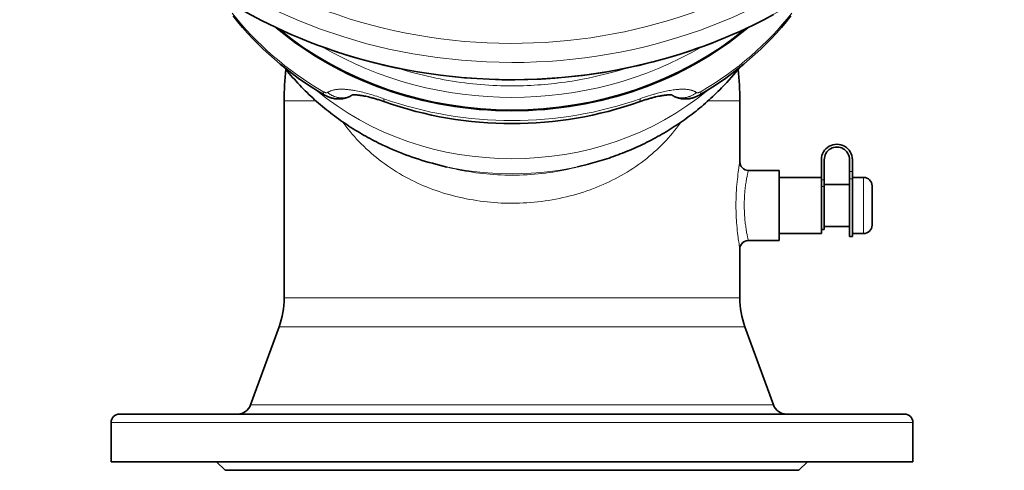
# Model space of a CAD drawing. Header units: inches. Extents: x 2941 to 3337, y 359 to 776.
# Tile 9 of 28: x 3092 to 3162, y 492 to 524. Entities that reach past the tile are written whole.
import ezdxf

# ---------------------------------------------------------------- set-up
doc = ezdxf.new("R2010")
doc.units = ezdxf.units.IN
doc.header["$MEASUREMENT"] = 0

msp = doc.modelspace()

# ---------------------------------------------------------------- linework, layer by layer
at = {"color": 7, "lineweight": 13, "ltscale": 0.00423}
msp.add_line((3118.849, 520.89), (3118.881, 520.879), dxfattribs=at)
at = {"color": 7, "lineweight": 13, "ltscale": 0.281833}
msp.add_line((3110.776, 518.564), (3113.031, 518.564), dxfattribs=at)
at = {"color": 7, "lineweight": 35}
for p, q in [((3110.776, 504.54), (3110.776, 518.564)), ((3143.176, 514.218), (3143.176, 518.564)), ((3110.414, 502.488), (3108.395, 496.94)), ((3143.538, 502.488), (3145.557, 496.94)), ((3132.962, 496.282), (3136.984, 496.282)), ((3098.476, 492.882), (3126.976, 492.882)), ((3126.976, 492.882), (3155.476, 492.882)), ((3126.976, 492.282), (3106.576, 492.282)), ((3147.376, 492.282), (3126.976, 492.282))]:
    msp.add_line(p, q, dxfattribs=at)
at = {"color": 7, "lineweight": 13, "ltscale": 0.281828}
msp.add_line((3140.922, 518.564), (3143.176, 518.564), dxfattribs=at)
at = {"color": 7, "lineweight": 13, "ltscale": 0.015364}
msp.add_line((3115.028, 516.951), (3114.956, 517.051), dxfattribs=at)
at = {"color": 7, "lineweight": 13, "ltscale": 0.008205}
msp.add_line((3138.995, 517.049), (3138.957, 516.996), dxfattribs=at)
at = {"color": 7, "lineweight": 35, "ltscale": 0.100383}
msp.add_line((3122.337, 513.855), (3121.56, 514.056), dxfattribs=at)
at = {"color": 7, "lineweight": 35, "ltscale": 0.100621}
msp.add_line((3131.626, 513.858), (3132.405, 514.059), dxfattribs=at)
at = {"color": 7, "lineweight": 35, "ltscale": 0.179137}
for p, q in [((3148.976, 514.376), (3148.976, 512.943)), ((3149.176, 512.943), (3149.176, 514.376))]:
    msp.add_line(p, q, dxfattribs=at)
at = {"color": 7, "lineweight": 35, "ltscale": 0.104131}
for p, q in [((3150.976, 514.376), (3150.976, 513.543)), ((3151.176, 513.543), (3151.176, 514.376))]:
    msp.add_line(p, q, dxfattribs=at)
at = {"color": 7, "lineweight": 13, "ltscale": 0.006317}
msp.add_line((3143.776, 513.618), (3143.765, 513.568), dxfattribs=at)
at = {"color": 7, "lineweight": 35, "ltscale": 0.275}
for p, q in [((3143.776, 513.618), (3145.976, 513.618)), ((3150.976, 511.118), (3150.976, 508.918)), ((3151.176, 511.118), (3151.176, 508.918)), ((3143.776, 508.618), (3145.976, 508.618))]:
    msp.add_line(p, q, dxfattribs=at)
at = {"color": 7, "lineweight": 35, "ltscale": 0.3125}
for p, q in [((3145.976, 511.118), (3145.976, 513.618)), ((3145.976, 508.618), (3145.976, 511.118))]:
    msp.add_line(p, q, dxfattribs=at)
at = {"color": 7, "lineweight": 35, "ltscale": 0.375}
for p, q in [((3145.976, 513.118), (3148.976, 513.118)), ((3145.976, 509.118), (3148.976, 509.118))]:
    msp.add_line(p, q, dxfattribs=at)
at = {"color": 7, "lineweight": 35, "ltscale": 0.25}
for p, q in [((3148.976, 513.118), (3148.976, 511.118)), ((3150.976, 511.118), (3150.976, 513.118)), ((3148.976, 511.118), (3148.976, 509.118)), ((3150.976, 509.118), (3150.976, 511.118))]:
    msp.add_line(p, q, dxfattribs=at)
at = {"color": 7, "lineweight": 13, "ltscale": 0.025}
for p, q in [((3150.976, 513.543), (3151.176, 513.543)), ((3148.976, 512.943), (3149.176, 512.943)), ((3149.176, 512.466), (3148.976, 512.466)), ((3151.176, 513.023), (3150.976, 513.023))]:
    msp.add_line(p, q, dxfattribs=at)
at = {"color": 7, "lineweight": 35, "ltscale": 0.064952}
for p, q in [((3150.976, 513.023), (3150.976, 513.543)), ((3151.176, 513.023), (3151.176, 513.543))]:
    msp.add_line(p, q, dxfattribs=at)
at = {"color": 7, "lineweight": 35, "ltscale": 0.1}
for p, q in [((3151.176, 513.118), (3151.976, 513.118)), ((3151.176, 509.118), (3151.976, 509.118))]:
    msp.add_line(p, q, dxfattribs=at)
at = {"color": 7, "lineweight": 13, "ltscale": 0.25}
msp.add_line((3151.976, 513.118), (3151.976, 511.118), dxfattribs=at)
at = {"color": 7, "lineweight": 35, "ltscale": 0.059505}
msp.add_line((3149.176, 512.943), (3149.176, 512.466), dxfattribs=at)
at = {"color": 7, "lineweight": 35, "ltscale": 0.225}
for p, q in [((3149.176, 512.618), (3150.976, 512.618)), ((3149.176, 509.618), (3150.976, 509.618))]:
    msp.add_line(p, q, dxfattribs=at)
at = {"color": 7, "lineweight": 35, "ltscale": 0.168598}
msp.add_line((3149.176, 511.118), (3149.176, 512.466), dxfattribs=at)
at = {"color": 7, "lineweight": 35, "ltscale": 0.238157}
for p, q in [((3150.976, 513.023), (3150.976, 511.118)), ((3151.176, 513.023), (3151.176, 511.118))]:
    msp.add_line(p, q, dxfattribs=at)
at = {"color": 7, "lineweight": 35, "ltscale": 0.001817}
msp.add_line((3152.576, 512.518), (3152.576, 512.503), dxfattribs=at)
at = {"color": 7, "lineweight": 35, "ltscale": 0.009008}
msp.add_line((3152.576, 512.503), (3152.576, 512.431), dxfattribs=at)
at = {"color": 7, "lineweight": 35, "ltscale": 0.017895}
msp.add_line((3152.576, 512.431), (3152.576, 512.288), dxfattribs=at)
at = {"color": 7, "lineweight": 35, "ltscale": 0.027179}
msp.add_line((3152.576, 512.288), (3152.576, 512.071), dxfattribs=at)
at = {"color": 7, "lineweight": 35, "ltscale": 0.075601}
msp.add_line((3152.576, 512.071), (3152.576, 511.466), dxfattribs=at)
at = {"color": 7, "lineweight": 35, "ltscale": 0.2125}
msp.add_line((3149.176, 509.418), (3149.176, 511.118), dxfattribs=at)
at = {"color": 7, "lineweight": 13, "ltscale": 0.219395}
msp.add_line((3151.976, 511.118), (3151.976, 509.363), dxfattribs=at)
at = {"color": 7, "lineweight": 35, "ltscale": 0.041757}
msp.add_line((3152.576, 511.466), (3152.576, 511.132), dxfattribs=at)
at = {"color": 7, "lineweight": 35, "ltscale": 0.039529}
msp.add_line((3152.576, 511.132), (3152.576, 510.816), dxfattribs=at)
at = {"color": 7, "lineweight": 35, "ltscale": 0.034751}
msp.add_line((3152.576, 510.816), (3152.576, 510.538), dxfattribs=at)
at = {"color": 7, "lineweight": 35, "ltscale": 0.028761}
msp.add_line((3152.576, 510.538), (3152.576, 510.307), dxfattribs=at)
at = {"color": 7, "lineweight": 35, "ltscale": 0.022659}
msp.add_line((3152.576, 510.307), (3152.576, 510.126), dxfattribs=at)
at = {"color": 7, "lineweight": 35, "ltscale": 0.029638}
msp.add_line((3152.576, 510.126), (3152.576, 509.889), dxfattribs=at)
at = {"color": 7, "lineweight": 35, "ltscale": 0.012703}
msp.add_line((3152.576, 509.889), (3152.576, 509.787), dxfattribs=at)
at = {"color": 7, "lineweight": 35, "ltscale": 0.007397}
msp.add_line((3152.576, 509.787), (3152.576, 509.728), dxfattribs=at)
at = {"color": 7, "lineweight": 35, "ltscale": 0.001323}
msp.add_line((3152.576, 509.728), (3152.576, 509.718), dxfattribs=at)
at = {"color": 7, "lineweight": 35, "ltscale": 0.025}
for p, q in [((3148.976, 509.418), (3149.176, 509.418)), ((3151.176, 508.918), (3150.976, 508.918))]:
    msp.add_line(p, q, dxfattribs=at)
at = {"color": 7, "lineweight": 13, "ltscale": 0.030605}
msp.add_line((3151.976, 509.363), (3151.976, 509.118), dxfattribs=at)
at = {"color": 7, "lineweight": 13, "ltscale": 0.006315}
msp.add_line((3143.765, 508.667), (3143.776, 508.618), dxfattribs=at)
at = {"color": 7, "lineweight": 35, "ltscale": 0.434656}
msp.add_line((3143.176, 504.54), (3143.176, 508.018), dxfattribs=at)
at = {"color": 7, "lineweight": 13, "ltscale": 0.247896}
msp.add_line((3112.759, 504.54), (3110.776, 504.54), dxfattribs=at)
at = {"color": 7, "lineweight": 13}
for p, q in [((3126.976, 504.54), (3112.759, 504.54)), ((3134.743, 504.54), (3126.976, 504.54)), ((3143.176, 504.54), (3134.743, 504.54)), ((3134.917, 502.488), (3112.442, 502.488)), ((3143.538, 502.488), (3134.917, 502.488)), ((3108.395, 496.94), (3135.885, 496.94)), ((3135.885, 496.94), (3145.557, 496.94)), ((3098.476, 495.682), (3126.976, 495.682)), ((3126.976, 495.682), (3140.64, 495.682)), ((3140.64, 495.682), (3155.476, 495.682))]:
    msp.add_line(p, q, dxfattribs=at)
at = {"color": 7, "lineweight": 13, "ltscale": 0.253432}
msp.add_line((3112.442, 502.488), (3110.414, 502.488), dxfattribs=at)
at = {"color": 7, "lineweight": 35, "ltscale": 0.35}
for p, q in [((3098.476, 492.882), (3098.476, 495.682)), ((3155.476, 492.882), (3155.476, 495.682))]:
    msp.add_line(p, q, dxfattribs=at)
at = {"color": 7, "lineweight": 35, "ltscale": 0.000194}
msp.add_line((3099.076, 496.282), (3099.078, 496.282), dxfattribs=at)
at = {"color": 7, "lineweight": 35, "ltscale": 0.028939}
msp.add_line((3099.078, 496.282), (3099.309, 496.282), dxfattribs=at)
at = {"color": 7, "lineweight": 35, "ltscale": 0.08042}
msp.add_line((3099.309, 496.282), (3099.953, 496.282), dxfattribs=at)
at = {"color": 7, "lineweight": 35, "ltscale": 0.133028}
msp.add_line((3099.953, 496.282), (3101.017, 496.282), dxfattribs=at)
at = {"color": 7, "lineweight": 35, "ltscale": 0.184368}
msp.add_line((3101.017, 496.282), (3102.492, 496.282), dxfattribs=at)
at = {"color": 7, "lineweight": 35, "ltscale": 0.232002}
msp.add_line((3102.492, 496.282), (3104.348, 496.282), dxfattribs=at)
at = {"color": 7, "lineweight": 35, "ltscale": 0.273735}
msp.add_line((3104.348, 496.282), (3106.538, 496.282), dxfattribs=at)
at = {"color": 7, "lineweight": 35, "ltscale": 0.307851}
msp.add_line((3106.538, 496.282), (3109, 496.282), dxfattribs=at)
at = {"color": 7, "lineweight": 35, "ltscale": 0.333298}
msp.add_line((3109, 496.282), (3111.667, 496.282), dxfattribs=at)
at = {"color": 7, "lineweight": 35, "ltscale": 0.349722}
msp.add_line((3111.667, 496.282), (3114.465, 496.282), dxfattribs=at)
at = {"color": 7, "lineweight": 35, "ltscale": 0.357443}
msp.add_line((3114.465, 496.282), (3117.324, 496.282), dxfattribs=at)
at = {"color": 7, "lineweight": 35, "ltscale": 0.357298}
msp.add_line((3117.324, 496.282), (3120.183, 496.282), dxfattribs=at)
at = {"color": 7, "lineweight": 35, "ltscale": 0.35047}
msp.add_line((3120.183, 496.282), (3122.986, 496.282), dxfattribs=at)
at = {"color": 7, "lineweight": 35, "ltscale": 0.338316}
msp.add_line((3122.986, 496.282), (3125.693, 496.282), dxfattribs=at)
at = {"color": 7, "lineweight": 35, "ltscale": 0.322198}
msp.add_line((3125.693, 496.282), (3128.27, 496.282), dxfattribs=at)
at = {"color": 7, "lineweight": 35, "ltscale": 0.303392}
msp.add_line((3128.27, 496.282), (3130.698, 496.282), dxfattribs=at)
at = {"color": 7, "lineweight": 35, "ltscale": 0.282997}
msp.add_line((3130.698, 496.282), (3132.962, 496.282), dxfattribs=at)
at = {"color": 7, "lineweight": 35, "ltscale": 0.421071}
msp.add_line((3136.984, 496.282), (3140.352, 496.282), dxfattribs=at)
at = {"color": 7, "lineweight": 35, "ltscale": 0.268246}
msp.add_line((3140.352, 496.282), (3142.498, 496.282), dxfattribs=at)
at = {"color": 7, "lineweight": 35, "ltscale": 0.260753}
msp.add_line((3142.498, 496.282), (3144.584, 496.282), dxfattribs=at)
at = {"color": 7, "lineweight": 35, "ltscale": 0.248602}
msp.add_line((3144.584, 496.282), (3146.573, 496.282), dxfattribs=at)
at = {"color": 7, "lineweight": 35, "ltscale": 0.231586}
msp.add_line((3146.573, 496.282), (3148.426, 496.282), dxfattribs=at)
at = {"color": 7, "lineweight": 35, "ltscale": 0.209727}
msp.add_line((3148.426, 496.282), (3150.104, 496.282), dxfattribs=at)
at = {"color": 7, "lineweight": 35, "ltscale": 0.183316}
msp.add_line((3150.104, 496.282), (3151.57, 496.282), dxfattribs=at)
at = {"color": 7, "lineweight": 35, "ltscale": 0.152904}
msp.add_line((3151.57, 496.282), (3152.793, 496.282), dxfattribs=at)
at = {"color": 7, "lineweight": 35, "ltscale": 0.119298}
msp.add_line((3152.793, 496.282), (3153.748, 496.282), dxfattribs=at)
at = {"color": 7, "lineweight": 35, "ltscale": 0.083508}
msp.add_line((3153.748, 496.282), (3154.416, 496.282), dxfattribs=at)
at = {"color": 7, "lineweight": 35, "ltscale": 0.046677}
msp.add_line((3154.416, 496.282), (3154.789, 496.282), dxfattribs=at)
at = {"color": 7, "lineweight": 35, "ltscale": 0.009525}
msp.add_line((3154.789, 496.282), (3154.865, 496.282), dxfattribs=at)
at = {"color": 7, "lineweight": 35, "ltscale": 0.001384}
msp.add_line((3154.865, 496.282), (3154.877, 496.282), dxfattribs=at)
at = {"color": 7, "lineweight": 35, "ltscale": 0.106066}
for p, q in [((3106.576, 492.282), (3105.976, 492.882)), ((3147.376, 492.282), (3147.976, 492.882))]:
    msp.add_line(p, q, dxfattribs=at)
at = {"color": 7, "lineweight": 35}
for points in [[(3110.207, 523.769), (3110.763, 523.512), (3111.334, 523.259), (3111.921, 523.01), (3112.524, 522.767), (3113.143, 522.53), (3113.779, 522.3), (3114.431, 522.076), (3115.1, 521.86), (3115.786, 521.653), (3116.489, 521.454), (3117.209, 521.266), (3117.946, 521.087), (3118.701, 520.92), (3119.473, 520.766), (3120.263, 520.624), (3121.07, 520.496), (3121.893, 520.382), (3122.734, 520.284), (3123.591, 520.203), (3124.465, 520.139), (3125.354, 520.093), (3126.259, 520.067), (3127.179, 520.061), (3128.113, 520.076), (3129.061, 520.114), (3130.021, 520.175), (3130.994, 520.261), (3131.486, 520.313), (3131.978, 520.372), (3132.475, 520.437), (3132.972, 520.509), (3133.474, 520.588), (3133.975, 520.673), (3134.48, 520.766), (3134.985, 520.865), (3135.494, 520.972), (3136.002, 521.086), (3136.514, 521.208), (3137.024, 521.337), (3137.537, 521.474), (3138.049, 521.619), (3138.564, 521.771), (3139.076, 521.931), (3139.591, 522.099), (3140.104, 522.275), (3140.618, 522.46), (3141.13, 522.651), (3141.643, 522.852), (3142.153, 523.06), (3142.663, 523.278), (3143.17, 523.503), (3143.677, 523.736), (3144.18, 523.978), (3144.88, 524.33), (3145.572, 524.696)], [(3117.802, 515.413), (3117.648, 515.486), (3117.495, 515.561), (3117.341, 515.638), (3117.188, 515.715), (3117.035, 515.795), (3116.883, 515.876), (3116.73, 515.958), (3116.579, 516.042), (3116.427, 516.128), (3116.276, 516.215), (3116.125, 516.303), (3115.974, 516.393), (3115.824, 516.485), (3115.675, 516.578), (3115.525, 516.673), (3115.377, 516.769), (3115.228, 516.867), (3115.08, 516.966), (3114.933, 517.067), (3114.786, 517.17), (3114.64, 517.274), (3114.494, 517.38), (3114.349, 517.487), (3114.205, 517.595), (3114.062, 517.706), (3113.919, 517.818), (3113.777, 517.931), (3113.636, 518.046), (3113.496, 518.162), (3113.357, 518.28), (3113.218, 518.4), (3113.08, 518.52), (3112.943, 518.643), (3112.807, 518.768), (3112.672, 518.894), (3112.538, 519.021), (3112.404, 519.15), (3112.272, 519.28), (3112.141, 519.412), (3112.012, 519.545), (3111.883, 519.68), (3111.755, 519.816), (3111.629, 519.953), (3111.504, 520.092), (3111.38, 520.233), (3111.257, 520.375), (3111.139, 520.515), (3111.022, 520.656), (3110.915, 520.787), (3110.809, 520.919)], [(3143.141, 520.916), (3143.004, 520.745), (3142.864, 520.575), (3142.722, 520.407), (3142.579, 520.24), (3142.414, 520.053), (3142.246, 519.868), (3142.061, 519.67), (3141.873, 519.475), (3141.747, 519.347), (3141.62, 519.22), (3141.496, 519.098), (3141.371, 518.978), (3141.244, 518.859), (3141.117, 518.741), (3140.989, 518.624), (3140.859, 518.509), (3140.729, 518.394), (3140.597, 518.281), (3140.464, 518.169), (3140.331, 518.057), (3140.196, 517.948), (3140.06, 517.839), (3139.923, 517.731), (3139.786, 517.625), (3139.648, 517.52), (3139.51, 517.417), (3139.37, 517.315), (3139.23, 517.215), (3139.089, 517.115), (3138.947, 517.017), (3138.804, 516.92), (3138.66, 516.824), (3138.515, 516.729), (3138.37, 516.636), (3138.223, 516.543), (3138.076, 516.453), (3137.928, 516.363), (3137.779, 516.274), (3137.629, 516.187), (3137.479, 516.101), (3137.329, 516.017), (3137.178, 515.934), (3137.026, 515.853), (3136.874, 515.772), (3136.721, 515.693), (3136.567, 515.615), (3136.413, 515.539), (3136.258, 515.464), (3136.102, 515.39), (3135.946, 515.317), (3135.789, 515.246), (3135.631, 515.176), (3135.473, 515.107), (3135.314, 515.039), (3135.155, 514.973), (3134.995, 514.908), (3134.836, 514.845), (3134.677, 514.784), (3134.518, 514.723), (3134.358, 514.665), (3134.197, 514.607), (3134.036, 514.55), (3133.874, 514.495), (3133.713, 514.442), (3133.55, 514.389), (3133.387, 514.338), (3133.224, 514.288), (3133.06, 514.239), (3132.896, 514.192), (3132.731, 514.146), (3132.567, 514.102), (3132.401, 514.058)], [(3113.626, 518.989), (3113.655, 518.973), (3113.684, 518.956), (3113.714, 518.94), (3113.745, 518.924), (3113.776, 518.909), (3113.807, 518.893), (3113.839, 518.879), (3113.871, 518.864), (3113.906, 518.849), (3113.941, 518.835), (3113.977, 518.821), (3114.014, 518.808), (3114.051, 518.795), (3114.088, 518.783), (3114.127, 518.771), (3114.166, 518.76), (3114.207, 518.75), (3114.247, 518.74), (3114.288, 518.731), (3114.33, 518.723), (3114.372, 518.716), (3114.415, 518.71), (3114.459, 518.704), (3114.504, 518.7), (3114.543, 518.697), (3114.574, 518.695), (3114.608, 518.694), (3114.651, 518.693), (3114.692, 518.693), (3114.734, 518.694), (3114.776, 518.696), (3114.818, 518.699), (3114.86, 518.703), (3114.903, 518.709), (3114.94, 518.714), (3114.974, 518.72), (3115.008, 518.726), (3115.041, 518.733), (3115.078, 518.742), (3115.12, 518.752), (3115.16, 518.764), (3115.201, 518.776), (3115.237, 518.788), (3115.271, 518.8), (3115.305, 518.813), (3115.339, 518.827), (3115.372, 518.842), (3115.405, 518.857), (3115.438, 518.873), (3115.471, 518.889), (3115.502, 518.906), (3115.533, 518.923), (3115.563, 518.942), (3115.593, 518.96), (3115.623, 518.98)], [(3117.94, 518.488), (3117.803, 518.536), (3117.666, 518.582), (3117.532, 518.625), (3117.465, 518.647), (3117.398, 518.667), (3117.333, 518.687), (3117.267, 518.707), (3117.203, 518.725), (3117.138, 518.744), (3117.075, 518.761), (3117.012, 518.778), (3116.95, 518.795), (3116.886, 518.811), (3116.777, 518.838), (3116.674, 518.862), (3116.574, 518.884), (3116.485, 518.902), (3116.423, 518.914), (3116.363, 518.925), (3116.304, 518.935), (3116.247, 518.944), (3116.192, 518.952), (3116.139, 518.959), (3116.088, 518.965), (3116.035, 518.971), (3115.996, 518.975), (3115.957, 518.978), (3115.923, 518.981), (3115.888, 518.983), (3115.857, 518.985), (3115.825, 518.986), (3115.775, 518.987), (3115.742, 518.986), (3115.712, 518.986), (3115.684, 518.985), (3115.66, 518.983), (3115.638, 518.981), (3115.62, 518.979), (3115.593, 518.975), (3115.577, 518.972)], [(3138.376, 518.972), (3138.363, 518.975), (3138.334, 518.979), (3138.317, 518.981), (3138.296, 518.983), (3138.272, 518.984), (3138.246, 518.986), (3138.216, 518.986), (3138.184, 518.987), (3138.14, 518.986), (3138.108, 518.985), (3138.076, 518.984), (3138.042, 518.982), (3138.008, 518.979), (3137.969, 518.976), (3137.93, 518.972), (3137.873, 518.966), (3137.822, 518.96), (3137.768, 518.953), (3137.713, 518.945), (3137.656, 518.936), (3137.598, 518.926), (3137.537, 518.915), (3137.476, 518.903), (3137.391, 518.886), (3137.289, 518.864), (3137.187, 518.84), (3137.131, 518.827), (3137.075, 518.813), (3137.008, 518.796), (3136.946, 518.78), (3136.883, 518.763), (3136.819, 518.745), (3136.754, 518.727), (3136.689, 518.708), (3136.624, 518.688), (3136.557, 518.668), (3136.491, 518.647), (3136.423, 518.626), (3136.356, 518.604), (3136.22, 518.559), (3136.151, 518.536), (3136.013, 518.488)], [(3138.33, 518.98), (3138.36, 518.96), (3138.39, 518.942), (3138.42, 518.923), (3138.451, 518.906), (3138.482, 518.889), (3138.515, 518.873), (3138.547, 518.857), (3138.58, 518.842), (3138.614, 518.827), (3138.648, 518.813), (3138.681, 518.8), (3138.716, 518.788), (3138.751, 518.776), (3138.792, 518.764), (3138.833, 518.752), (3138.874, 518.742), (3138.911, 518.733), (3138.945, 518.726), (3138.979, 518.72), (3139.013, 518.714), (3139.05, 518.709), (3139.093, 518.703), (3139.135, 518.699), (3139.177, 518.696), (3139.219, 518.694), (3139.26, 518.693), (3139.302, 518.693), (3139.344, 518.694), (3139.378, 518.695), (3139.41, 518.697), (3139.448, 518.7), (3139.494, 518.704), (3139.537, 518.71), (3139.58, 518.716), (3139.623, 518.723), (3139.664, 518.731), (3139.705, 518.74), (3139.746, 518.75), (3139.786, 518.76), (3139.826, 518.771), (3139.864, 518.783), (3139.902, 518.795), (3139.939, 518.808), (3139.976, 518.821), (3140.011, 518.835), (3140.046, 518.849), (3140.081, 518.864), (3140.114, 518.879), (3140.146, 518.893), (3140.177, 518.909), (3140.208, 518.924), (3140.238, 518.94), (3140.268, 518.956), (3140.298, 518.973), (3140.327, 518.989)]]:
    msp.add_lwpolyline(points, dxfattribs=at)
at = {"color": 7, "lineweight": 13}
for points in [[(3113.538, 519.222), (3113.554, 519.213), (3113.571, 519.204), (3113.593, 519.192), (3113.615, 519.182), (3113.638, 519.172), (3113.662, 519.163), (3113.686, 519.154), (3113.71, 519.147), (3113.733, 519.142)], [(3113.866, 519.154), (3113.894, 519.173), (3113.923, 519.191), (3113.953, 519.209), (3113.984, 519.225), (3114.017, 519.241), (3114.05, 519.256), (3114.084, 519.27), (3114.119, 519.284), (3114.156, 519.296), (3114.193, 519.308), (3114.231, 519.319), (3114.27, 519.329), (3114.319, 519.34), (3114.37, 519.35), (3114.422, 519.359), (3114.475, 519.367), (3114.53, 519.374), (3114.588, 519.379), (3114.647, 519.383), (3114.708, 519.387), (3114.769, 519.388), (3114.832, 519.389), (3114.887, 519.389), (3114.944, 519.388), (3115.002, 519.386), (3115.045, 519.383), (3115.089, 519.381), (3115.133, 519.378), (3115.178, 519.375), (3115.243, 519.369), (3115.308, 519.362), (3115.375, 519.355), (3115.424, 519.349), (3115.473, 519.342), (3115.525, 519.335), (3115.577, 519.327), (3115.63, 519.319), (3115.683, 519.311), (3115.739, 519.301), (3115.795, 519.291), (3115.906, 519.27), (3116.019, 519.247), (3116.134, 519.223), (3116.251, 519.196), (3116.369, 519.168), (3116.488, 519.139), (3116.609, 519.107), (3116.731, 519.074), (3116.854, 519.039), (3116.977, 519.004), (3117.102, 518.966), (3117.229, 518.927), (3117.356, 518.887), (3117.482, 518.846), (3117.611, 518.803), (3117.739, 518.759), (3117.868, 518.713)], [(3113.866, 519.154), (3113.907, 519.121), (3113.949, 519.089), (3113.991, 519.059), (3114.013, 519.044), (3114.035, 519.03), (3114.057, 519.016), (3114.08, 519.003), (3114.11, 518.985), (3114.14, 518.968), (3114.171, 518.952), (3114.212, 518.931), (3114.254, 518.912), (3114.297, 518.893), (3114.34, 518.876), (3114.383, 518.861), (3114.427, 518.846), (3114.471, 518.833), (3114.515, 518.821), (3114.56, 518.81), (3114.606, 518.8), (3114.652, 518.792), (3114.699, 518.785), (3114.746, 518.78), (3114.793, 518.776), (3114.839, 518.774), (3114.886, 518.773), (3114.933, 518.774), (3114.979, 518.776), (3115.026, 518.78), (3115.072, 518.785), (3115.118, 518.791), (3115.164, 518.8), (3115.209, 518.809), (3115.254, 518.821), (3115.298, 518.833), (3115.34, 518.847), (3115.382, 518.862), (3115.423, 518.878), (3115.464, 518.896), (3115.503, 518.915), (3115.543, 518.935), (3115.581, 518.956), (3115.619, 518.979)], [(3136.085, 518.713), (3136.236, 518.766), (3136.387, 518.818), (3136.538, 518.868), (3136.687, 518.916), (3136.836, 518.962), (3136.984, 519.006), (3137.056, 519.027), (3137.129, 519.048), (3137.227, 519.075), (3137.323, 519.102), (3137.419, 519.127), (3137.525, 519.154), (3137.63, 519.179), (3137.734, 519.204), (3137.838, 519.227), (3137.94, 519.249), (3138.04, 519.269), (3138.14, 519.288), (3138.238, 519.305), (3138.334, 519.321), (3138.429, 519.335), (3138.523, 519.348), (3138.615, 519.359), (3138.705, 519.368), (3138.793, 519.376), (3138.836, 519.379), (3138.88, 519.382), (3138.922, 519.384), (3138.965, 519.386), (3139.03, 519.388), (3139.095, 519.389), (3139.159, 519.389), (3139.222, 519.387), (3139.284, 519.385), (3139.343, 519.381), (3139.401, 519.376), (3139.458, 519.369), (3139.514, 519.362), (3139.569, 519.353), (3139.609, 519.345), (3139.649, 519.337), (3139.688, 519.328), (3139.726, 519.318), (3139.763, 519.307), (3139.8, 519.295)], [(3138.334, 518.979), (3138.373, 518.956), (3138.413, 518.934), (3138.453, 518.913), (3138.494, 518.894), (3138.535, 518.876), (3138.578, 518.859), (3138.621, 518.844), (3138.664, 518.83), (3138.708, 518.818), (3138.752, 518.807), (3138.797, 518.798), (3138.842, 518.79), (3138.887, 518.784), (3138.933, 518.779), (3138.978, 518.776), (3139.024, 518.774), (3139.069, 518.773), (3139.114, 518.774), (3139.158, 518.776), (3139.203, 518.78), (3139.247, 518.785), (3139.292, 518.791), (3139.336, 518.798), (3139.38, 518.807), (3139.424, 518.817), (3139.464, 518.828), (3139.503, 518.839), (3139.542, 518.851), (3139.58, 518.864), (3139.619, 518.879), (3139.643, 518.888), (3139.666, 518.898), (3139.713, 518.919), (3139.759, 518.941), (3139.803, 518.963), (3139.845, 518.987), (3139.888, 519.012), (3139.929, 519.038), (3139.97, 519.065), (3140.01, 519.093), (3140.049, 519.123), (3140.087, 519.154)], [(3139.8, 519.295), (3139.84, 519.281), (3139.879, 519.266), (3139.916, 519.25), (3139.953, 519.233), (3139.988, 519.215), (3140.023, 519.195), (3140.055, 519.175), (3140.071, 519.165), (3140.087, 519.154)], [(3140.087, 519.154), (3140.094, 519.149), (3140.101, 519.145), (3140.11, 519.142), (3140.116, 519.14), (3140.123, 519.139), (3140.138, 519.136), (3140.153, 519.135), (3140.167, 519.135), (3140.182, 519.136), (3140.196, 519.138), (3140.208, 519.139), (3140.22, 519.142), (3140.241, 519.147), (3140.264, 519.153), (3140.286, 519.161), (3140.31, 519.17), (3140.325, 519.176), (3140.341, 519.183), (3140.372, 519.199), (3140.393, 519.21), (3140.415, 519.222)], [(3143.176, 514.218), (3143.159, 514.119), (3143.131, 513.953), (3143.114, 513.844), (3143.099, 513.749), (3143.084, 513.646), (3143.063, 513.497), (3143.041, 513.337), (3143.02, 513.166), (3143, 512.987), (3142.981, 512.8), (3142.963, 512.607), (3142.947, 512.41), (3142.933, 512.208), (3142.921, 512.003), (3142.916, 511.9), (3142.912, 511.795), (3142.907, 511.655), (3142.903, 511.515), (3142.9, 511.373), (3142.898, 511.214), (3142.898, 511.054), (3142.9, 510.895), (3142.902, 510.736), (3142.906, 510.595), (3142.911, 510.455), (3142.917, 510.316), (3142.922, 510.213), (3142.928, 510.11), (3142.941, 509.909), (3142.956, 509.711), (3142.973, 509.519), (3142.991, 509.332), (3143.011, 509.153), (3143.031, 508.981), (3143.046, 508.865), (3143.061, 508.754), (3143.077, 508.636), (3143.093, 508.526), (3143.116, 508.38), (3143.129, 508.294), (3143.176, 508.018)]]:
    msp.add_lwpolyline(points, dxfattribs=at)
at = {"color": 7, "lineweight": 35}
for centre, radius, start, end in [((3130.776, 518.564), 20, 173.57392, 180.00001), ((3123.176, 518.564), 20, 0, 6.42606), ((3126.809, 534.486), 21.093, 244.72151, 255.5871), ((3150.076, 514.376), 1.1, 0, 180.00001), ((3150.076, 514.376), 0.9, 0, 180.00001), ((3143.776, 514.218), 0.6, 180.00045, 269.99935), ((3151.976, 512.518), 0.6, 0.01368, 90), ((3151.976, 509.718), 0.6, 270, 0.00002), ((3143.776, 508.018), 0.6, 143.98595, 180.00456), ((3143.776, 508.018), 0.6, 90.00239, 143.98908), ((3104.776, 504.54), 6, 340, 0), ((3149.176, 504.54), 6, 180.00001, 200.00001), ((3107.456, 497.282), 1, 270.30288, 340), ((3146.497, 497.282), 1, 200.00006, 269.99503), ((3099.076, 495.682), 0.6, 90.01368, 180.00001), ((3154.876, 495.682), 0.6, 359.99998, 89.98271)]:
    msp.add_arc(centre, radius, start, end, dxfattribs=at)
at = {"color": 7, "lineweight": 13}
for centre, radius, start, end in [((3126.827, 545.781), 26.138, 252.30307, 257.74499), ((3127.106, 545.852), 26.212, 280.7514, 287.78), ((3126.934, 546.268), 26.637, 257.74106, 262.87407), ((3126.972, 546.554), 26.925, 262.87084, 267.71901), ((3126.976, 546.644), 27.016, 267.71648, 272.30252), ((3126.989, 546.463), 26.835, 272.29113, 280.75422), ((3125.406, 524.513), 12.841, 216.0807, 224.58069), ((3128.541, 524.518), 12.848, 315.91785, 324.16207), ((3125.54, 524.652), 13.034, 224.60277, 233.15337), ((3128.435, 524.627), 13, 307.59431, 315.89723), ((3125.957, 525.212), 13.732, 233.16268, 241.5696), ((3126.737, 530.946), 17.648, 255.56236, 257.49507), ((3127.227, 530.9), 17.601, 282.9258, 284.47363), ((3128.041, 525.143), 13.649, 299.40701, 307.58431), ((3126.402, 526.028), 14.661, 241.55757, 248.88507), ((3126.892, 531.69), 18.408, 257.52682, 263.83059), ((3126.973, 532.39), 19.113, 263.81344, 270.009), ((3126.98, 532.383), 19.106, 269.99013, 276.39012), ((3127.069, 531.639), 18.356, 276.37134, 282.88913), ((3127.597, 525.929), 14.552, 291.82118, 299.41038), ((3154.389, 511.139), 10.897, 169.15872, 170.82927), ((3154.971, 511.042), 11.487, 168.03537, 169.22747), ((3154.724, 511.104), 11.233, 167.32494, 168.08354), ((3127.242, 526.809), 15.501, 284.42286, 291.8288), ((3154.668, 511.081), 11.182, 172.72527, 174.94213), ((3155.293, 510.991), 11.814, 170.81731, 172.67348), ((3126.732, 526.877), 15.573, 248.87829, 256.03848), ((3154.451, 511.109), 10.963, 174.98732, 179.95549), ((3154.26, 511.119), 10.772, 180.00606, 182.57995), ((3154.444, 511.13), 10.956, 182.59339, 185.03378), ((3154.665, 511.153), 11.178, 185.05226, 187.27005), ((3155.26, 511.239), 11.779, 187.32125, 189.1828), ((3154.432, 511.104), 10.941, 189.17299, 190.83679), ((3154.854, 511.17), 11.367, 190.76414, 191.96892), ((3154.726, 511.133), 11.234, 191.92164, 192.6802)]:
    msp.add_arc(centre, radius, start, end, dxfattribs=at)
for centre, major_axis, ratio, start_param, end_param in [((3126.976, 551.598), (35, 0), 0.866025, 3.141593, 4.712389), ((3126.976, 551.598), (-35, 0), 0.866025, 1.570796, 3.141593), ((3126.976, 550.398), (35, 0), 0.866025, 3.14162, 4.712389), ((3126.976, 550.398), (35, 0), 0.866025, 4.712389, 6.28215), ((3126.976, 552.098), (34, 0), 0.866026, 4.212395, 5.783189), ((3126.976, 536.443), (24, 0), 0.866025, 3.735901, 4.118081), ((3126.976, 536.443), (24, 0), 0.866025, 5.306697, 5.688877), ((3126.976, 539.593), (-24, 0), 0.866025, 0.973489, 2.168084), ((3126.976, 531.764), (20, 0), 0.866025, 3.940673, 5.484064), ((3114.436, 520.373), (-0.81, -1.383), 0.27972, 5.837515, 6.283026), ((3113.56, 519.402), (0.322, -0.233), 0.409057, 5.542268, 6.144839), ((3126.976, 537.943), (24, 0), 0.866025, 4.323122, 5.101656), ((3118.476, 519.997), (-0.536, -1.509), 0.189681, 5.79285, 6.282923), ((3135.477, 519.995), (0.536, -1.508), 0.189755, 6.283185, 6.773784), ((3139.519, 520.37), (0.808, -1.381), 0.279968, 0.000045, 0.446183), ((3126.976, 529.828), (-19, 0), 0.866025, 1.28164, 1.860347), ((3127.326, 523.595), (14.396, 1.093), 0.852198, 4.341417, 4.623563), ((3126.638, 523.482), (14.334, -1.029), 0.848427, 4.796807, 5.089438)]:
    msp.add_ellipse(centre, major_axis=major_axis, ratio=ratio, start_param=start_param, end_param=end_param, dxfattribs=at)
at = {"color": 7, "lineweight": 35}
for centre, major_axis, ratio, start_param, end_param in [((3126.983, 550.405), (35.007, 0.026), 0.866796, 3.140962, 4.21197), ((3127.067, 536.518), (24.09, 0.294), 0.874768, 3.728865, 4.109803), ((3126.885, 536.518), (24.09, -0.294), 0.874767, 5.314974, 5.695909), ((3126.976, 538.643), (24, 0), 0.866025, 3.939532, 4.712389), ((3126.976, 538.693), (24, 0), 0.866025, 3.947403, 5.477373), ((3126.976, 538.643), (24, 0), 0.866025, 4.712389, 5.485243), ((3126.976, 537.855), (23.965, 0), 0.872567, 4.325753, 5.099023)]:
    msp.add_ellipse(centre, major_axis=major_axis, ratio=ratio, start_param=start_param, end_param=end_param, dxfattribs=at)

doc.saveas('drawing.dxf')
